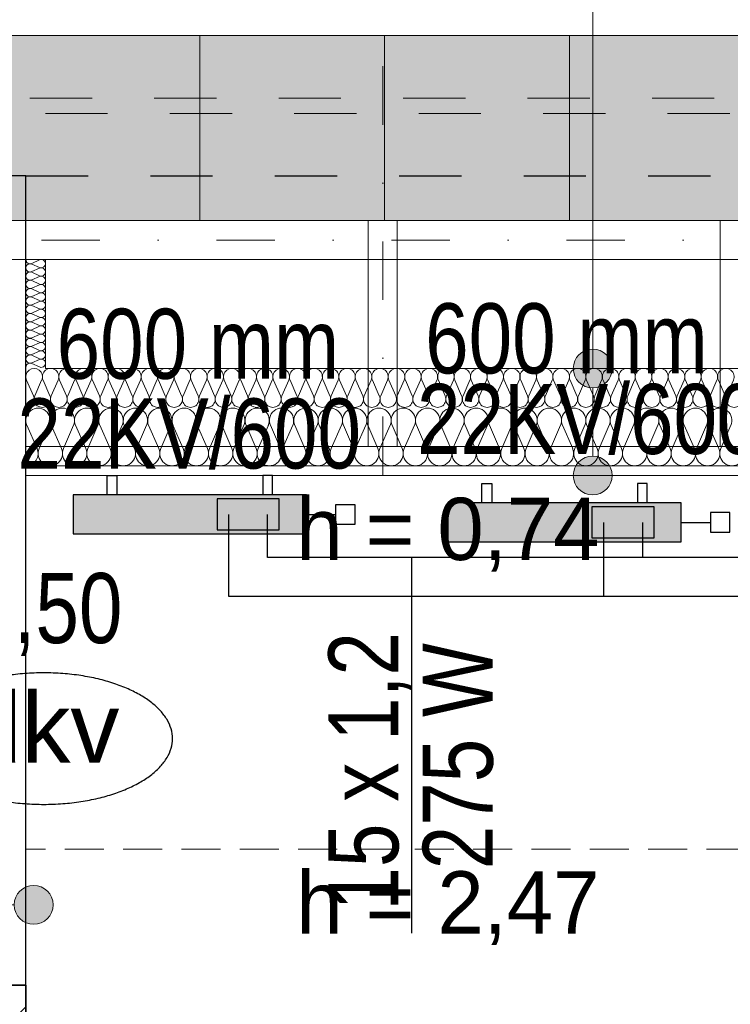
# Model space of a CAD drawing. Extents: x -440864 to -355682, y 13652 to 155872.
# Tile 151 of 179: x -429871 to -428044, y 103126 to 105657. Entities that reach past the tile are written whole.
import ezdxf
from ezdxf.lldxf.tags import DXFTag

# ---------------------------------------------------------------- set-up
doc = ezdxf.new("R2010")
doc.units = 0
doc.header["$MEASUREMENT"] = 0
for name, pattern in [('Dot & Dashed', [450, 150, -150, 0, -150]), ('Krawędzie ukryte', [150, 100, -50]), ('Przerywana', [320, 160, -160])]:
    doc.linetypes.add(name, pattern=pattern)
for name, color, linetype in [('#podkład', 252, 'Continuous'), ('Arch ocieplenie', 252, 'Continuous'), ('Arch opisy', 252, 'Continuous'), ('Arch zmurowania', 252, 'Continuous'), ('Inwent Izolacje', 252, 'Continuous'), ('IS_Armatura_podłączeniowa_grz._dolnozas.', 7, 'SOLID'), ('IS_Armatura_Therm', 7, 'SOLID'), ('IS_Grafika', 7, 'SOLID'), ('IS_Grzejniki_Plan_rzut', 7, 'SOLID'), ('IS_Opisy_działek_Therm', 7, 'SOLID'), ('IS_Powrót', 5, 'DASH'), ('IS_Text_Armatury_Therm', 7, 'Continuous'), ('IS_Text_Odbiornikow_Therm', 7, 'Continuous'), ('IS_Zasilanie', 1, 'SOLID')]:
    doc.layers.add(name, color=color, linetype=linetype)
for name, color, linetype, lineweight in [('Arch dachowki_Nr_Pióra__81', 252, 'Continuous', 9), ('Arch ocieplenie_Nr_Pióra__44', 252, 'Continuous', 13), ('Arch opisy_Nr_Pióra__21', 252, 'Continuous', 9), ('Arch wykończenie_Nr_Pióra__3', 252, 'Continuous', 18), ('Arch wykończenie_Nr_Pióra__4', 252, 'Continuous', 13), ('arch wypelnienia_Nr_Pióra__2', 252, 'Continuous', 13), ('Arch zmurowania_Nr_Pióra__21', 252, 'Continuous', 9), ('Arch zmurowania_Nr_Pióra__27', 252, 'Continuous', 35), ('INWENT DACH_Nr_Pióra__21', 252, 'Continuous', 9), ('Inwent Izolacje_Nr_Pióra__44', 252, 'Continuous', 13), ('INWENT KONST. DREWNIANA_Nr_Pióra__2', 252, 'Continuous', 13), ('INWENT KONST. DREWNIANA_Nr_Pióra__21', 252, 'Continuous', 9), ('INWENT WYMIARY_Nr_Pióra__21', 252, 'Continuous', 9), ('INWENT.ŚCIANY_Nr_Pióra__1', 252, 'Continuous', 25), ('INWENT.ŚCIANY_Nr_Pióra__2', 252, 'Continuous', 13), ('INWENT.ŚCIANY_Nr_Pióra__21', 252, 'Continuous', 9), ('Istniejące stropy_Nr_Pióra__5', 252, 'Continuous', 13)]:
    doc.layers.add(name, color=color, linetype=linetype, lineweight=lineweight)
doc.styles.add('GENERATED_STYLE_2', font='txt')
doc.styles.get("Standard").update_dxf_attribs({"font": 'arial.ttf', "width": 0.8, "bigfont": 'BIGFONT.SHX'})
tags = doc.linetypes.add('DASH', pattern=[15, 10, -5]).pattern_tags.tags
tags[6:7] = [DXFTag(74, 4), DXFTag(75, 0), DXFTag(340, '0'), DXFTag(46, 0.0), DXFTag(50, 0.0), DXFTag(44, 0.0), DXFTag(45, 0.0)]
tags[4:5] = [DXFTag(74, 4), DXFTag(75, 0), DXFTag(340, '0'), DXFTag(46, 0.0), DXFTag(50, 0.0), DXFTag(44, 0.0), DXFTag(45, 0.0)]
tags = doc.linetypes.add('SOLID', pattern=[10, 10, 0]).pattern_tags.tags
tags[6:7] = [DXFTag(74, 4), DXFTag(75, 0), DXFTag(340, '0'), DXFTag(46, 0.0), DXFTag(50, 0.0), DXFTag(44, 0.0), DXFTag(45, 0.0)]
tags[4:5] = [DXFTag(74, 4), DXFTag(75, 0), DXFTag(340, '0'), DXFTag(46, 0.0), DXFTag(50, 0.0), DXFTag(44, 0.0), DXFTag(45, 0.0)]

# ---------------------------------------------------------------- blocks, each defined once
blk = doc.blocks.new('Izolacja cieplna 14_222', base_point=(-429854.9, 106497.6))
at = {"layer": 'Arch ocieplenie_Nr_Pióra__44', "linetype": 'Continuous'}
for p, q in [((-429853.2, 106567.8), (-429835.5, 106527.4)), ((-429832, 106527.4), (-429814.4, 106567.8)), ((-429810.8, 106567.8), (-429793.2, 106527.4)), ((-429789.6, 106527.4), (-429772, 106567.8)), ((-429768.5, 106567.8), (-429750.8, 106527.4)), ((-429747.3, 106527.4), (-429729.7, 106567.8)), ((-429726.1, 106567.8), (-429708.5, 106527.4)), ((-429704.9, 106527.4), (-429687.3, 106567.8)), ((-429683.8, 106567.8), (-429666.1, 106527.4)), ((-429662.6, 106527.4), (-429645, 106567.8)), ((-429641.4, 106567.8), (-429623.8, 106527.4)), ((-429620.2, 106527.4), (-429602.6, 106567.8)), ((-429599.1, 106567.8), (-429581.4, 106527.4)), ((-429577.9, 106527.4), (-429560.3, 106567.8)), ((-429556.7, 106567.8), (-429539.1, 106527.4)), ((-429535.5, 106527.4), (-429517.9, 106567.8)), ((-429514.3, 106567.8), (-429496.7, 106527.4)), ((-429493.2, 106527.4), (-429475.5, 106567.8)), ((-429472, 106567.8), (-429454.4, 106527.4)), ((-429450.8, 106527.4), (-429433.2, 106567.8)), ((-429429.6, 106567.8), (-429412, 106527.4)), ((-429408.5, 106527.4), (-429390.8, 106567.8)), ((-429387.3, 106567.8), (-429369.7, 106527.4)), ((-429366.1, 106527.4), (-429348.5, 106567.8)), ((-429344.9, 106567.8), (-429327.3, 106527.4)), ((-429323.8, 106527.4), (-429306.1, 106567.8)), ((-429302.6, 106567.8), (-429285, 106527.4)), ((-429281.4, 106527.4), (-429263.8, 106567.8)), ((-429260.2, 106567.8), (-429242.6, 106527.4)), ((-429239.1, 106527.4), (-429221.4, 106567.8)), ((-429217.9, 106567.8), (-429200.3, 106527.4)), ((-429196.7, 106527.4), (-429179.1, 106567.8)), ((-429175.5, 106567.8), (-429157.9, 106527.4)), ((-429154.3, 106527.4), (-429136.7, 106567.8)), ((-429133.2, 106567.8), (-429115.5, 106527.4)), ((-429112, 106527.4), (-429094.4, 106567.8)), ((-429090.8, 106567.8), (-429073.2, 106527.4)), ((-429069.6, 106527.4), (-429052, 106567.8)), ((-429048.5, 106567.8), (-429030.8, 106527.4)), ((-429027.3, 106527.4), (-429009.7, 106567.8)), ((-429006.1, 106567.8), (-428988.5, 106527.4)), ((-428984.9, 106527.4), (-428967.3, 106567.8)), ((-428963.8, 106567.8), (-428946.1, 106527.4)), ((-428942.6, 106527.4), (-428925, 106567.8)), ((-428921.4, 106567.8), (-428903.8, 106527.4)), ((-428900.2, 106527.4), (-428882.6, 106567.8)), ((-428879.1, 106567.8), (-428861.4, 106527.4)), ((-428857.9, 106527.4), (-428840.3, 106567.8)), ((-428836.7, 106567.8), (-428819.1, 106527.4)), ((-428815.5, 106527.4), (-428797.9, 106567.8)), ((-428794.3, 106567.8), (-428776.7, 106527.4)), ((-428773.2, 106527.4), (-428755.5, 106567.8)), ((-428752, 106567.8), (-428734.4, 106527.4)), ((-428730.8, 106527.4), (-428713.2, 106567.8)), ((-428709.6, 106567.8), (-428692, 106527.4)), ((-428688.5, 106527.4), (-428670.8, 106567.8)), ((-428667.3, 106567.8), (-428649.7, 106527.4)), ((-428646.1, 106527.4), (-428628.5, 106567.8)), ((-428624.9, 106567.8), (-428607.3, 106527.4)), ((-428603.8, 106527.4), (-428586.1, 106567.8)), ((-428582.6, 106567.8), (-428565, 106527.4)), ((-428561.4, 106527.4), (-428543.8, 106567.8)), ((-428540.2, 106567.8), (-428522.6, 106527.4)), ((-428519.1, 106527.4), (-428501.4, 106567.8)), ((-428497.9, 106567.8), (-428480.3, 106527.4)), ((-428476.7, 106527.4), (-428459.1, 106567.8)), ((-428455.5, 106567.8), (-428437.9, 106527.4)), ((-428434.3, 106527.4), (-428416.7, 106567.8)), ((-428413.2, 106567.8), (-428395.5, 106527.4)), ((-428392, 106527.4), (-428374.4, 106567.8)), ((-428370.8, 106567.8), (-428353.2, 106527.4)), ((-428349.6, 106527.4), (-428332, 106567.8)), ((-428328.5, 106567.8), (-428310.8, 106527.4)), ((-428307.3, 106527.4), (-428289.7, 106567.8)), ((-428286.1, 106567.8), (-428268.5, 106527.4)), ((-428264.9, 106527.4), (-428247.3, 106567.8)), ((-428243.8, 106567.8), (-428226.1, 106527.4)), ((-428222.6, 106527.4), (-428205, 106567.8)), ((-428201.4, 106567.8), (-428183.8, 106527.4)), ((-428180.2, 106527.4), (-428162.6, 106567.8)), ((-428159.1, 106567.8), (-428141.4, 106527.4)), ((-428137.9, 106527.4), (-428120.3, 106567.8)), ((-428116.7, 106567.8), (-428099.1, 106527.4)), ((-428095.5, 106527.4), (-428077.9, 106567.8)), ((-428074.3, 106567.8), (-428056.7, 106527.4)), ((-428053.2, 106527.4), (-428035.5, 106567.8))]:
    blk.add_line(p, q, dxfattribs=at)
for centre, start_param, end_param in [((-429833.8, 106576.3), 4.299595, 8.266775), ((-429791.4, 106576.3), 4.299595, 8.266775), ((-429749.1, 106576.3), 4.299595, 8.266775), ((-429706.7, 106576.3), 4.299595, 8.266775), ((-429664.4, 106576.3), 4.299595, 8.266775), ((-429622, 106576.3), 4.299595, 8.266775), ((-429579.7, 106576.3), 4.299595, 8.266775), ((-429537.3, 106576.3), 4.299595, 8.266775), ((-429494.9, 106576.3), 4.299595, 8.266775), ((-429452.6, 106576.3), 4.299595, 8.266775), ((-429410.2, 106576.3), 4.299595, 8.266775), ((-429367.9, 106576.3), 4.299595, 8.266775), ((-429325.5, 106576.3), 4.299595, 8.266775), ((-429283.2, 106576.3), 4.299595, 8.266775), ((-429240.8, 106576.3), 4.299595, 8.266775), ((-429198.5, 106576.3), 4.299595, 8.266775), ((-429156.1, 106576.3), 4.299595, 8.266775), ((-429113.8, 106576.3), 4.299595, 8.266775), ((-429071.4, 106576.3), 4.299595, 8.266775), ((-429029.1, 106576.3), 4.299595, 8.266775), ((-428986.7, 106576.3), 4.299595, 8.266775), ((-428944.4, 106576.3), 4.299595, 8.266775), ((-428902, 106576.3), 4.299595, 8.266775), ((-428859.7, 106576.3), 4.299595, 8.266775), ((-428817.3, 106576.3), 4.299595, 8.266775), ((-428774.9, 106576.3), 4.299595, 8.266775), ((-428732.6, 106576.3), 4.299595, 8.266775), ((-428690.2, 106576.3), 4.299595, 8.266775), ((-428647.9, 106576.3), 4.299595, 8.266775), ((-428605.5, 106576.3), 4.299595, 8.266775), ((-428563.2, 106576.3), 4.299595, 8.266775), ((-428520.8, 106576.3), 4.299595, 8.266775), ((-428478.5, 106576.3), 4.299595, 8.266775), ((-428436.1, 106576.3), 4.299595, 8.266775), ((-428393.8, 106576.3), 4.299595, 8.266775), ((-428351.4, 106576.3), 4.299595, 8.266775), ((-428309.1, 106576.3), 4.299595, 8.266775), ((-428266.7, 106576.3), 4.299595, 8.266775), ((-428224.4, 106576.3), 4.299595, 8.266775), ((-428182, 106576.3), 4.299595, 8.266775), ((-428139.7, 106576.3), 4.299595, 8.266775), ((-428097.3, 106576.3), 4.299595, 8.266775), ((-428054.9, 106576.3), 4.299595, 8.266775), ((-429854.9, 106518.9), 3.141593, 5.125182), ((-429812.6, 106518.9), 1.158004, 5.125183), ((-429770.2, 106518.9), 1.158004, 5.125183), ((-429727.9, 106518.9), 1.158004, 5.125183), ((-429685.5, 106518.9), 1.158004, 5.125183), ((-429643.2, 106518.9), 1.158004, 5.125183), ((-429600.8, 106518.9), 1.158004, 5.125183), ((-429558.5, 106518.9), 1.158004, 5.125183), ((-429516.1, 106518.9), 1.158004, 5.125183), ((-429473.8, 106518.9), 1.158004, 5.125183), ((-429431.4, 106518.9), 1.158004, 5.125183), ((-429389.1, 106518.9), 1.158004, 5.125183), ((-429346.7, 106518.9), 1.158004, 5.125183), ((-429304.4, 106518.9), 1.158004, 5.125183), ((-429262, 106518.9), 1.158004, 5.125183), ((-429219.7, 106518.9), 1.158004, 5.125183), ((-429177.3, 106518.9), 1.158004, 5.125183), ((-429134.9, 106518.9), 1.158004, 5.125183), ((-429092.6, 106518.9), 1.158004, 5.125183), ((-429050.2, 106518.9), 1.158004, 5.125183), ((-429007.9, 106518.9), 1.158004, 5.125183), ((-428965.5, 106518.9), 1.158004, 5.125183), ((-428923.2, 106518.9), 1.158004, 5.125183), ((-428880.8, 106518.9), 1.158004, 5.125183), ((-428838.5, 106518.9), 1.158004, 5.125183), ((-428796.1, 106518.9), 1.158004, 5.125183), ((-428753.8, 106518.9), 1.158004, 5.125183), ((-428711.4, 106518.9), 1.158004, 5.125183), ((-428669.1, 106518.9), 1.158004, 5.125183), ((-428626.7, 106518.9), 1.158004, 5.125183), ((-428584.4, 106518.9), 1.158004, 5.125183), ((-428542, 106518.9), 1.158004, 5.125183), ((-428499.7, 106518.9), 1.158004, 5.125183), ((-428457.3, 106518.9), 1.158004, 5.125183), ((-428414.9, 106518.9), 1.158004, 5.125183), ((-428372.6, 106518.9), 1.158004, 5.125183), ((-428330.2, 106518.9), 1.158004, 5.125183), ((-428287.9, 106518.9), 1.158004, 5.125183), ((-428245.5, 106518.9), 1.158004, 5.125183), ((-428203.2, 106518.9), 1.158004, 5.125183), ((-428160.8, 106518.9), 1.158004, 5.125183), ((-428118.5, 106518.9), 1.158004, 5.125183), ((-428076.1, 106518.9), 1.158004, 5.125183), ((-428033.8, 106518.9), 1.158004, 5.125183)]:
    blk.add_ellipse(centre, major_axis=(0, 21.3), ratio=0.995705, start_param=start_param, end_param=end_param, dxfattribs=at)
blk = doc.blocks.new('Ściana_15', base_point=(-429854.9, 105012.6))
at = {"layer": 'Arch zmurowania_Nr_Pióra__21', "linetype": 'Continuous'}
h = blk.add_hatch(dxfattribs=at)
h.set_pattern_fill('Common_Brick', color=256, style=0, pattern_type=2)
h.set_pattern_definition([(45, (0, 0), (-91.92388, 91.92388), [])])
h.paths.add_polyline_path([(-430284.9, 105012.6), (-430284.9, 104152.6), (-429854.9, 104152.6), (-429854.9, 105012.6)], flags=0)
at = {"layer": 'Arch zmurowania_Nr_Pióra__27', "linetype": 'Continuous'}
for p, q in [((-430284.9, 105012.6), (-430284.9, 104152.6)), ((-429854.9, 105012.6), (-430284.9, 105012.6)), ((-429854.9, 104152.6), (-429854.9, 105012.6)), ((-430284.9, 104152.6), (-429854.9, 104152.6))]:
    blk.add_line(p, q, dxfattribs=at)
blk = doc.blocks.new('Izolacja cieplna 14_359', base_point=(-429854.9, 106347.6))
at = {"layer": 'Inwent Izolacje_Nr_Pióra__44', "linetype": 'Continuous'}
for p, q in [((-429852.3, 106451.6), (-429826.3, 106391.8)), ((-429821, 106391.8), (-429795, 106451.6)), ((-429789.7, 106451.6), (-429763.7, 106391.8)), ((-429758.4, 106391.8), (-429732.4, 106451.6)), ((-429727.1, 106451.6), (-429701.1, 106391.8)), ((-429695.8, 106391.8), (-429669.8, 106451.6)), ((-429664.5, 106451.6), (-429638.4, 106391.8)), ((-429633.2, 106391.8), (-429607.1, 106451.6)), ((-429601.9, 106451.6), (-429575.8, 106391.8)), ((-429570.6, 106391.8), (-429544.5, 106451.6)), ((-429539.3, 106451.6), (-429513.2, 106391.8)), ((-429508, 106391.8), (-429481.9, 106451.6)), ((-429476.7, 106451.6), (-429450.6, 106391.8)), ((-429445.4, 106391.8), (-429419.3, 106451.6)), ((-429414.1, 106451.6), (-429388, 106391.8)), ((-429382.8, 106391.8), (-429356.7, 106451.6)), ((-429351.4, 106451.6), (-429325.4, 106391.8)), ((-429320.1, 106391.8), (-429294.1, 106451.6)), ((-429288.8, 106451.6), (-429262.8, 106391.8)), ((-429257.5, 106391.8), (-429231.5, 106451.6)), ((-429226.2, 106451.6), (-429200.2, 106391.8)), ((-429194.9, 106391.8), (-429168.9, 106451.6)), ((-429163.6, 106451.6), (-429137.6, 106391.8)), ((-429132.3, 106391.8), (-429106.3, 106451.6)), ((-429101, 106451.6), (-429075, 106391.8)), ((-429069.7, 106391.8), (-429043.7, 106451.6)), ((-429038.4, 106451.6), (-429012.4, 106391.8)), ((-429007.1, 106391.8), (-428981.1, 106451.6)), ((-428975.8, 106451.6), (-428949.8, 106391.8)), ((-428944.5, 106391.8), (-428918.4, 106451.6)), ((-428913.2, 106451.6), (-428887.1, 106391.8)), ((-428881.9, 106391.8), (-428855.8, 106451.6)), ((-428850.6, 106451.6), (-428824.5, 106391.8)), ((-428819.3, 106391.8), (-428793.2, 106451.6)), ((-428788, 106451.6), (-428761.9, 106391.8)), ((-428756.7, 106391.8), (-428730.6, 106451.6)), ((-428725.4, 106451.6), (-428699.3, 106391.8)), ((-428694.1, 106391.8), (-428668, 106451.6)), ((-428662.8, 106451.6), (-428636.7, 106391.8)), ((-428631.4, 106391.8), (-428605.4, 106451.6)), ((-428600.1, 106451.6), (-428574.1, 106391.8)), ((-428568.8, 106391.8), (-428542.8, 106451.6)), ((-428537.5, 106451.6), (-428511.5, 106391.8)), ((-428506.2, 106391.8), (-428480.2, 106451.6)), ((-428474.9, 106451.6), (-428448.9, 106391.8)), ((-428443.6, 106391.8), (-428417.6, 106451.6)), ((-428412.3, 106451.6), (-428386.3, 106391.8)), ((-428381, 106391.8), (-428355, 106451.6)), ((-428349.7, 106451.6), (-428323.7, 106391.8)), ((-428318.4, 106391.8), (-428292.4, 106451.6)), ((-428287.1, 106451.6), (-428261.1, 106391.8)), ((-428255.8, 106391.8), (-428229.8, 106451.6)), ((-428224.5, 106451.6), (-428198.4, 106391.8)), ((-428193.2, 106391.8), (-428167.1, 106451.6)), ((-428161.9, 106451.6), (-428135.8, 106391.8)), ((-428130.6, 106391.8), (-428104.5, 106451.6)), ((-428099.3, 106451.6), (-428073.2, 106391.8)), ((-428068, 106391.8), (-428041.9, 106451.6))]:
    blk.add_line(p, q, dxfattribs=at)
for centre, start_param, end_param in [((-429823.6, 106464.2), 4.299595, 8.266775), ((-429761, 106464.2), 4.299595, 8.266775), ((-429698.4, 106464.2), 4.299595, 8.266775), ((-429635.8, 106464.2), 4.299595, 8.266775), ((-429573.2, 106464.2), 4.299595, 8.266775), ((-429510.6, 106464.2), 4.299595, 8.266775), ((-429448, 106464.2), 4.299595, 8.266775), ((-429385.4, 106464.2), 4.299595, 8.266775), ((-429322.8, 106464.2), 4.299595, 8.266775), ((-429260.2, 106464.2), 4.299595, 8.266775), ((-429197.6, 106464.2), 4.299595, 8.266775), ((-429134.9, 106464.2), 4.299595, 8.266775), ((-429072.3, 106464.2), 4.299595, 8.266775), ((-429009.7, 106464.2), 4.299595, 8.266775), ((-428947.1, 106464.2), 4.299595, 8.266775), ((-428884.5, 106464.2), 4.299595, 8.266775), ((-428821.9, 106464.2), 4.299595, 8.266775), ((-428759.3, 106464.2), 4.299595, 8.266775), ((-428696.7, 106464.2), 4.299595, 8.266775), ((-428634.1, 106464.2), 4.299595, 8.266775), ((-428571.5, 106464.2), 4.299595, 8.266775), ((-428508.9, 106464.2), 4.299595, 8.266775), ((-428446.3, 106464.2), 4.299595, 8.266775), ((-428383.6, 106464.2), 4.299595, 8.266775), ((-428321, 106464.2), 4.299595, 8.266775), ((-428258.4, 106464.2), 4.299595, 8.266775), ((-428195.8, 106464.2), 4.299595, 8.266775), ((-428133.2, 106464.2), 4.299595, 8.266775), ((-428070.6, 106464.2), 4.299595, 8.266775), ((-429854.9, 106379.1), 3.141593, 5.125182), ((-429792.3, 106379.1), 1.158004, 5.125183), ((-429729.7, 106379.1), 1.158004, 5.125183), ((-429667.1, 106379.1), 1.158004, 5.125183), ((-429604.5, 106379.1), 1.158004, 5.125183), ((-429541.9, 106379.1), 1.158004, 5.125183), ((-429479.3, 106379.1), 1.158004, 5.125183), ((-429416.7, 106379.1), 1.158004, 5.125183), ((-429354.1, 106379.1), 1.158004, 5.125183), ((-429291.5, 106379.1), 1.158004, 5.125183), ((-429228.9, 106379.1), 1.158004, 5.125183), ((-429166.3, 106379.1), 1.158004, 5.125183), ((-429103.6, 106379.1), 1.158004, 5.125183), ((-429041, 106379.1), 1.158004, 5.125183), ((-428978.4, 106379.1), 1.158004, 5.125183), ((-428915.8, 106379.1), 1.158004, 5.125183), ((-428853.2, 106379.1), 1.158004, 5.125183), ((-428790.6, 106379.1), 1.158004, 5.125183), ((-428728, 106379.1), 1.158004, 5.125183), ((-428665.4, 106379.1), 1.158004, 5.125183), ((-428602.8, 106379.1), 1.158004, 5.125183), ((-428540.2, 106379.1), 1.158004, 5.125183), ((-428477.6, 106379.1), 1.158004, 5.125183), ((-428414.9, 106379.1), 1.158004, 5.125183), ((-428352.3, 106379.1), 1.158004, 5.125183), ((-428289.7, 106379.1), 1.158004, 5.125183), ((-428227.1, 106379.1), 1.158004, 5.125183), ((-428164.5, 106379.1), 1.158004, 5.125183), ((-428101.9, 106379.1), 1.158004, 5.125183), ((-428039.3, 106379.1), 1.158004, 5.125183)]:
    blk.add_ellipse(centre, major_axis=(0, 31.5), ratio=0.993594, start_param=start_param, end_param=end_param, dxfattribs=at)
blk = doc.blocks.new('Izolacja cieplna 14_360', base_point=(-429854.9, 106600.6))
at = {"layer": 'Inwent Izolacje_Nr_Pióra__44', "linetype": 'Continuous'}
for p, q in [((-429840, 106867.9), (-429819.8, 106876.7)), ((-429819.8, 106857.2), (-429840, 106866.1)), ((-429840, 106846.5), (-429819.8, 106855.4)), ((-429819.8, 106835.9), (-429840, 106844.8)), ((-429840, 106825.2), (-429819.8, 106834.1)), ((-429819.8, 106814.6), (-429840, 106823.4)), ((-429840, 106803.9), (-429819.8, 106812.8)), ((-429819.8, 106793.3), (-429840, 106802.1)), ((-429840, 106782.6), (-429819.8, 106791.5)), ((-429819.8, 106772), (-429840, 106780.8)), ((-429840, 106761.3), (-429819.8, 106770.2)), ((-429819.8, 106750.7), (-429840, 106759.5)), ((-429840, 106740), (-429819.8, 106748.9)), ((-429819.8, 106729.4), (-429840, 106738.2)), ((-429840, 106718.7), (-429819.8, 106727.6)), ((-429819.8, 106708.1), (-429840, 106716.9)), ((-429840, 106697.4), (-429819.8, 106706.3)), ((-429819.8, 106686.7), (-429840, 106695.6)), ((-429840, 106676.1), (-429819.8, 106685)), ((-429819.8, 106665.4), (-429840, 106674.3)), ((-429840, 106654.8), (-429819.8, 106663.6)), ((-429819.8, 106644.1), (-429840, 106653)), ((-429840, 106633.5), (-429819.8, 106642.3)), ((-429819.8, 106622.8), (-429840, 106631.7)), ((-429840, 106612.2), (-429819.8, 106621)), ((-429819.8, 106601.5), (-429840, 106610.4))]:
    blk.add_line(p, q, dxfattribs=at)
for centre, start_param, end_param in [((-429844.3, 106856.3), 5.870392, 9.837571), ((-429844.3, 106877.6), 1.570796, 3.554385), ((-429815.6, 106867), 2.728799, 6.695979), ((-429844.3, 106835), 5.870392, 9.837571), ((-429815.6, 106845.7), 2.728799, 6.695979), ((-429815.6, 106824.3), 2.728799, 6.695979), ((-429844.3, 106813.7), 5.870392, 9.837571), ((-429815.6, 106803), 2.728799, 6.695979), ((-429844.3, 106792.4), 5.870392, 9.837571), ((-429815.6, 106781.7), 2.728799, 6.695979), ((-429844.3, 106771.1), 5.870392, 9.837571), ((-429844.3, 106749.8), 5.870392, 9.837571), ((-429815.6, 106760.4), 2.728799, 6.695979), ((-429844.3, 106728.5), 5.870392, 9.837571), ((-429815.6, 106739.1), 2.728799, 6.695979), ((-429844.3, 106707.2), 5.870392, 9.837571), ((-429815.6, 106717.8), 2.728799, 6.695979), ((-429815.6, 106696.5), 2.728799, 6.695979), ((-429844.3, 106685.9), 5.870392, 9.837571), ((-429815.6, 106675.2), 2.728799, 6.695979), ((-429844.3, 106664.5), 5.870392, 9.837571), ((-429815.6, 106653.9), 2.728799, 6.695979), ((-429844.3, 106643.2), 5.870392, 9.837571), ((-429844.3, 106621.9), 5.870392, 9.837571), ((-429815.6, 106632.6), 2.728799, 6.695979), ((-429844.3, 106600.6), 5.870392, 7.853982), ((-429815.6, 106611.3), 2.728799, 6.695979)]:
    blk.add_ellipse(centre, major_axis=(0, 10.7), ratio=0.998178, start_param=start_param, end_param=end_param, dxfattribs=at)
blk = doc.blocks.new('Linia_164', base_point=(-428397.3, 106597.6))
at = {"layer": 'Arch opisy_Nr_Pióra__21', "linetype": 'Continuous'}
blk.add_line((-428397.3, 106597.6), (-428397.3, 107901.8), dxfattribs=at)
blk.add_circle((-428397.3, 108201.8), 300, dxfattribs=at)
blk = doc.blocks.new('Linia_165', base_point=(-428397.3, 106322.6))
at = {"layer": 'Arch opisy_Nr_Pióra__21', "linetype": 'Continuous'}
for points in [[(-428347.3, 106597.6), (-428351.1, 106616.7), (-428362, 106633), (-428378.2, 106643.8), (-428397.3, 106647.6), (-428416.5, 106643.8), (-428432.7, 106633), (-428443.5, 106616.7), (-428447.3, 106597.6), (-428443.5, 106578.5), (-428432.7, 106562.3), (-428416.5, 106551.4), (-428397.3, 106547.6), (-428378.2, 106551.4), (-428362, 106562.3), (-428351.1, 106578.5)], [(-428347.3, 106322.6), (-428351.1, 106341.7), (-428362, 106358), (-428378.2, 106368.8), (-428397.3, 106372.6), (-428416.5, 106368.8), (-428432.7, 106358), (-428443.5, 106341.7), (-428447.3, 106322.6), (-428443.5, 106303.5), (-428432.7, 106287.3), (-428416.5, 106276.4), (-428397.3, 106272.6), (-428378.2, 106276.4), (-428362, 106287.3), (-428351.1, 106303.5)]]:
    blk.add_hatch(color=256, dxfattribs=at).paths.add_polyline_path(points, flags=0)
blk.add_line((-428397.3, 106372.6), (-428397.3, 106547.6), dxfattribs=at)
for centre in [(-428397.3, 106597.6), (-428397.3, 106322.6)]:
    blk.add_circle(centre, 50, dxfattribs=at)
blk = doc.blocks.new('Linia_169', base_point=(-429834.9, 105219.3))
at = {"layer": 'Arch opisy_Nr_Pióra__21', "linetype": 'Continuous'}
for points in [[(-430434.9, 105219.3), (-430438.8, 105238.4), (-430449.6, 105254.6), (-430465.8, 105265.5), (-430484.9, 105269.3), (-430504.1, 105265.5), (-430520.3, 105254.6), (-430531.1, 105238.4), (-430534.9, 105219.3), (-430531.1, 105200.2), (-430520.3, 105183.9), (-430504.1, 105173.1), (-430484.9, 105169.3), (-430465.8, 105173.1), (-430449.6, 105183.9), (-430438.8, 105200.2)], [(-429784.9, 105219.3), (-429788.8, 105238.4), (-429799.6, 105254.6), (-429815.8, 105265.5), (-429834.9, 105269.3), (-429854.1, 105265.5), (-429870.3, 105254.6), (-429881.1, 105238.4), (-429884.9, 105219.3), (-429881.1, 105200.2), (-429870.3, 105183.9), (-429854.1, 105173.1), (-429834.9, 105169.3), (-429815.8, 105173.1), (-429799.6, 105183.9), (-429788.8, 105200.2)]]:
    blk.add_hatch(color=256, dxfattribs=at).paths.add_polyline_path(points, flags=0)
blk.add_line((-429884.9, 105219.3), (-430434.9, 105219.3), dxfattribs=at)
for centre in [(-430484.9, 105219.3), (-429834.9, 105219.3)]:
    blk.add_circle(centre, 50, dxfattribs=at)
blk = doc.blocks.new('poddasze')
at = {"layer": 'arch wypelnienia_Nr_Pióra__2', "linetype": 'Continuous', "lineweight": 0}
blk.add_hatch(color=252, dxfattribs=at).paths.add_polyline_path([(-414324.9, 91140.1), (-430714.9, 91140.1), (-430714.9, 91616.3), (-414324.9, 91616.3)], flags=0)
at = {"layer": 'Arch dachowki_Nr_Pióra__81', "color": 252, "linetype": 'Continuous'}
for p, q in [((-429407.4, 91140.1), (-429407.4, 91616.3)), ((-428932.4, 91140.1), (-428932.4, 91616.3)), ((-428457.4, 91140.1), (-428457.4, 91616.3))]:
    blk.add_line(p, q, dxfattribs=at)
at = {"layer": 'Arch wykończenie_Nr_Pióra__3', "color": 252, "linetype": 'Przerywana'}
blk.add_line((-430484.9, 91455.1), (-414514.9, 91455.1), dxfattribs=at)
at = {"layer": 'Arch wykończenie_Nr_Pióra__4', "color": 252, "linetype": 'Continuous'}
for q in [(-429804.9, 91040.1), (-423684.9, 90760.1)]:
    blk.add_line((-429804.9, 90760.1), q, dxfattribs=at)
at = {"layer": 'INWENT DACH_Nr_Pióra__21', "color": 252, "linetype": 'Continuous'}
blk.add_line((-414324.9, 91616.3), (-430714.9, 91616.3), dxfattribs=at)
at = {"layer": 'INWENT KONST. DREWNIANA_Nr_Pióra__2', "color": 252, "linetype": 'Continuous'}
for p, q in [((-428974.9, 91140.1), (-428974.9, 90560.1)), ((-428899.9, 91140.1), (-428899.9, 90560.1)), ((-428069.9, 91140.1), (-428069.9, 90560.1))]:
    blk.add_line(p, q, dxfattribs=at)
at = {"layer": 'INWENT KONST. DREWNIANA_Nr_Pióra__21', "color": 252, "linetype": 'Dot & Dashed'}
for p, q in [((-428937.4, 91536.7), (-428937.4, 90455.1)), ((-430714.9, 91090.1), (-414324.9, 91090.1)), ((-430714.9, 91090.1), (-414324.9, 91090.1))]:
    blk.add_line(p, q, dxfattribs=at)
at = {"layer": 'INWENT KONST. DREWNIANA_Nr_Pióra__21', "color": 252, "linetype": 'Continuous'}
for p, q in [((-414324.9, 91140.1), (-430714.9, 91140.1)), ((-414324.9, 91040.1), (-430714.9, 91040.1))]:
    blk.add_line(p, q, dxfattribs=at)
at = {"layer": 'INWENT.ŚCIANY_Nr_Pióra__1', "color": 252, "linetype": 'Continuous'}
for p, q in [((-429854.9, 91255.1), (-430284.9, 91255.1)), ((-429854.9, 89175.1), (-429854.9, 91255.1)), ((-429854.9, 89175.1), (-430284.9, 89175.1))]:
    blk.add_line(p, q, dxfattribs=at)
at = {"layer": 'INWENT.ŚCIANY_Nr_Pióra__1', "color": 252, "linetype": 'Przerywana'}
blk.add_line((-429854.9, 91255.1), (-415204.9, 91255.1), dxfattribs=at)
at = {"layer": 'INWENT.ŚCIANY_Nr_Pióra__2', "color": 252, "linetype": 'Przerywana'}
blk.add_line((-430444.9, 91415.1), (-414594.9, 91415.1), dxfattribs=at)
at = {"layer": 'INWENT.ŚCIANY_Nr_Pióra__21', "color": 252, "linetype": 'Continuous'}
for p, q in [((-429854.9, 90560.1), (-426974.9, 90560.1)), ((-429854.9, 90510.1), (-426974.9, 90510.1)), ((-429854.9, 90485.1), (-426974.9, 90485.1)), ((-429854.9, 89175.1), (-429854.9, 87175.1))]:
    blk.add_line(p, q, dxfattribs=at)
at = {"layer": 'Istniejące stropy_Nr_Pióra__5', "color": 252, "linetype": 'Krawędzie ukryte'}
blk.add_line((-423504.9, 89525.1), (-429854.9, 89525.1), dxfattribs=at)
at = {"layer": 'Arch ocieplenie', "color": 252, "linetype": 'Continuous', "lineweight": 13}
blk.add_blockref('Izolacja cieplna 14_222', (-429854.9, 90660.1), dxfattribs=at)
at = {"layer": 'Arch opisy', "color": 252, "linetype": 'Continuous'}
for name, p in [('Linia_164', (-428397.3, 90760.1)), ('Linia_165', (-428397.3, 90485.1)), ('Linia_169', (-429834.9, 89381.7))]:
    blk.add_blockref(name, p, dxfattribs=at)
at = {"layer": 'Arch zmurowania', "color": 252}
blk.add_blockref('Ściana_15', (-429854.9, 89175.1), dxfattribs=at)
at = {"layer": 'Inwent Izolacje', "color": 252, "linetype": 'Continuous', "lineweight": 13}
for name, p in [('Izolacja cieplna 14_360', (-429854.9, 90763.1)), ('Izolacja cieplna 14_359', (-429854.9, 90510.1))]:
    blk.add_blockref(name, p, dxfattribs=at)
at = {"layer": 'INWENT WYMIARY_Nr_Pióra__21', "color": 252, "linetype": 'Continuous', "char_height": 160, "attachment_point": 8, "style": 'GENERATED_STYLE_2'}
for s, insert in [('{h = 0,74}', (-428769.9, 90238.2)), ('{h = 2,47}', (-428769.9, 89278.2))]:
    blk.add_mtext(s, dxfattribs=dict(at, insert=insert))

msp = doc.modelspace()

# ---------------------------------------------------------------- block references
at = {"layer": '#podkład', "color": 3, "lineweight": 50}
msp.add_blockref('poddasze', (0, 14000), dxfattribs=at)

# ---------------------------------------------------------------- next in the draw order: hatches: boundary and pattern name
at = {"layer": 'IS_Grzejniki_Plan_rzut', "ltscale": 10}
for points in [[(-429133.4, 104435.1), (-429733.4, 104435.1), (-429733.4, 104335.1), (-429133.4, 104335.1)], [(-428169.6, 104414.8), (-428769.6, 104414.8), (-428769.6, 104314.8), (-428169.6, 104314.8)]]:
    msp.add_hatch(color=253, dxfattribs=at).paths.add_polyline_path(points)

# ---------------------------------------------------------------- next in the draw order: linework, layer by layer
at = {"layer": 'IS_Armatura_podłączeniowa_grz._dolnozas.', "ltscale": 10}
for p, q in [((-429203.4, 104425.1), (-429363.4, 104425.1)), ((-429363.4, 104425.1), (-429363.4, 104345.1)), ((-429203.4, 104345.1), (-429203.4, 104425.1)), ((-429203.4, 104425.1), (-429203.4, 104425.1)), ((-428239.6, 104404.8), (-428399.6, 104404.8)), ((-428399.6, 104404.8), (-428399.6, 104324.8)), ((-428239.6, 104324.8), (-428239.6, 104404.8)), ((-428239.6, 104404.8), (-428239.6, 104404.8)), ((-429363.4, 104345.1), (-429203.4, 104345.1)), ((-428399.6, 104324.8), (-428239.6, 104324.8))]:
    msp.add_line(p, q, dxfattribs=at)
at = {"layer": 'IS_Armatura_Therm', "ltscale": 10}
for p, q in [((-429008.4, 104410.1), (-429058.4, 104410.1)), ((-429058.4, 104410.1), (-429058.4, 104360.1)), ((-429008.4, 104360.1), (-429008.4, 104410.1)), ((-429133.4, 104385.1), (-429058.4, 104385.1)), ((-428044.6, 104389.8), (-428094.6, 104389.8)), ((-428094.6, 104389.8), (-428094.6, 104339.8)), ((-428044.6, 104339.8), (-428044.6, 104389.8)), ((-429058.4, 104360.1), (-429008.4, 104360.1)), ((-428169.6, 104364.8), (-428094.6, 104364.8)), ((-428094.6, 104339.8), (-428044.6, 104339.8))]:
    msp.add_line(p, q, dxfattribs=at)
at = {"layer": 'IS_Grafika', "color": 7}
for points, knots in [([(-429809, 103978), (-429825.3, 103978), (-429857.3, 103976.8), (-429904, 103971.5), (-429947.9, 103963.1), (-429988.6, 103951.6), (-430025.5, 103937.5), (-430058.3, 103921), (-430086.4, 103902.3), (-430109.3, 103881.5), (-430126.5, 103858.9), (-430137.5, 103834.6), (-430140, 103817.4), (-430140, 103809)], [0, 0, 0, 0, 4.894746, 9.593459, 14.070318, 18.299405, 22.256676, 25.922722, 29.286934, 32.354005, 35.15393, 37.755543, 40.278576, 40.278576, 40.278576, 40.278576]), ([(-429478, 103809), (-429478, 103817.4), (-429480.5, 103834.6), (-429491.5, 103858.9), (-429508.7, 103881.5), (-429531.6, 103902.3), (-429559.7, 103921), (-429592.5, 103937.5), (-429629.4, 103951.6), (-429670.1, 103963.1), (-429714, 103971.5), (-429760.7, 103976.8), (-429792.7, 103978), (-429809, 103978)], [0, 0, 0, 0, 2.523033, 5.124646, 7.924571, 10.991642, 14.355854, 18.0219, 21.979171, 26.208258, 30.685117, 35.38383, 40.278576, 40.278576, 40.278576, 40.278576]), ([(-430140, 103809), (-430140, 103800.6), (-430137.5, 103783.4), (-430126.5, 103759.1), (-430109.3, 103736.5), (-430086.4, 103715.7), (-430058.3, 103697), (-430025.5, 103680.5), (-429988.6, 103666.4), (-429947.9, 103654.9), (-429904, 103646.5), (-429857.3, 103641.2), (-429825.3, 103640), (-429809, 103640)], [0, 0, 0, 0, 2.523033, 5.124646, 7.924571, 10.991642, 14.355854, 18.0219, 21.979171, 26.208258, 30.685117, 35.38383, 40.278576, 40.278576, 40.278576, 40.278576]), ([(-429809, 103640), (-429792.7, 103640), (-429760.7, 103641.2), (-429714, 103646.5), (-429670.1, 103654.9), (-429629.4, 103666.4), (-429592.5, 103680.5), (-429559.7, 103697), (-429531.6, 103715.7), (-429508.7, 103736.5), (-429491.5, 103759.1), (-429480.5, 103783.4), (-429478, 103800.6), (-429478, 103809)], [0, 0, 0, 0, 4.894746, 9.593459, 14.070318, 18.299405, 22.256676, 25.922722, 29.286934, 32.354005, 35.15393, 37.755543, 40.278576, 40.278576, 40.278576, 40.278576])]:
    msp.add_open_spline(points, degree=3, knots=knots, dxfattribs=at)
at = {"layer": 'IS_Grzejniki_Plan_rzut', "ltscale": 10}
for p, q in [((-429645.9, 104435.1), (-429645.9, 104485.1)), ((-429645.9, 104485.1), (-429620.9, 104485.1)), ((-429620.9, 104485.1), (-429620.9, 104435.1)), ((-429220.9, 104485.1), (-429245.9, 104485.1)), ((-429245.9, 104485.1), (-429245.9, 104435.1)), ((-429220.9, 104435.1), (-429220.9, 104485.1)), ((-428682.1, 104414.8), (-428682.1, 104464.8)), ((-428682.1, 104464.8), (-428657.1, 104464.8)), ((-428657.1, 104464.8), (-428657.1, 104414.8)), ((-428257.1, 104464.8), (-428282.1, 104464.8)), ((-428282.1, 104464.8), (-428282.1, 104414.8)), ((-428257.1, 104414.8), (-428257.1, 104464.8)), ((-429133.4, 104435.1), (-429733.4, 104435.1)), ((-429733.4, 104435.1), (-429733.4, 104335.1)), ((-429133.4, 104335.1), (-429133.4, 104435.1)), ((-429133.4, 104435.1), (-429133.4, 104435.1)), ((-428169.6, 104414.8), (-428769.6, 104414.8)), ((-428769.6, 104414.8), (-428769.6, 104314.8)), ((-428169.6, 104314.8), (-428169.6, 104414.8)), ((-428169.6, 104414.8), (-428169.6, 104414.8)), ((-429733.4, 104335.1), (-429133.4, 104335.1)), ((-428769.6, 104314.8), (-428169.6, 104314.8))]:
    msp.add_line(p, q, dxfattribs=at)
at = {"layer": 'IS_Opisy_działek_Therm', "ltscale": 10}
msp.add_line((-428863.1, 104274.4), (-428863.1, 103309.4), dxfattribs=at)
at = {"layer": 'IS_Powrót', "lineweight": 30, "ltscale": 10}
for p, q in [((-429233.4, 104274.4), (-429233.4, 104385.1)), ((-428269.6, 104364.8), (-428269.6, 104274.4)), ((-428787.9, 104274.4), (-429233.4, 104274.4)), ((-428269.6, 104274.4), (-428787.9, 104274.4)), ((-425040.5, 104274.4), (-428269.6, 104274.4))]:
    msp.add_line(p, q, dxfattribs=at)
at = {"layer": 'IS_Zasilanie', "lineweight": 30, "ltscale": 10}
for p, q in [((-429333.4, 104174.4), (-429333.4, 104385.1)), ((-428369.6, 104364.8), (-428369.6, 104174.4)), ((-428787.9, 104174.4), (-429333.4, 104174.4)), ((-428369.6, 104174.4), (-428787.9, 104174.4)), ((-425140.5, 104174.4), (-428369.6, 104174.4))]:
    msp.add_line(p, q, dxfattribs=at)

# ---------------------------------------------------------------- next in the draw order: texts
at = {"layer": 'IS_Grafika', "color": 7, "lineweight": 40}
msp.add_text('dkv', height=180, dxfattribs=at).set_placement((-430006, 103747.4))
at = {"layer": 'IS_Opisy_działek_Therm', "ltscale": 10, "char_height": 180, "rotation": 90}
for s, insert, attachment_point in [('\\fArial|b0|i0;15 x 1,2', (-428863.6, 104082.7), 9), ('\\fArial|b0|i0;275 W', (-428834.3, 104054.4), 3)]:
    msp.add_mtext(s, dxfattribs=dict(at, insert=insert, attachment_point=attachment_point))
at = {"layer": 'IS_Text_Armatury_Therm', "linetype": 'SOLID', "ltscale": 10, "insert": (-429606.7, 104021), "char_height": 180, "attachment_point": 9}
msp.add_mtext('\\fArial|b0|i0;2,50  ', dxfattribs=at)
at = {"layer": 'IS_Text_Odbiornikow_Therm', "linetype": 'SOLID', "ltscale": 10, "char_height": 180}
for s, insert, attachment_point in [('\\fArial|b0|i0;600 mm', (-429049.4, 104913.7), 3), ('\\fArial|b0|i0;600 mm', (-428101.7, 104927.7), 3), ('\\fArial|b0|i0;22KV/600', (-428849.2, 104720.5), 1), ('\\fArial|b0|i0;22KV/600', (-429876.7, 104683.1), 1)]:
    msp.add_mtext(s, dxfattribs=dict(at, insert=insert, attachment_point=attachment_point))

doc.saveas('drawing.dxf')
